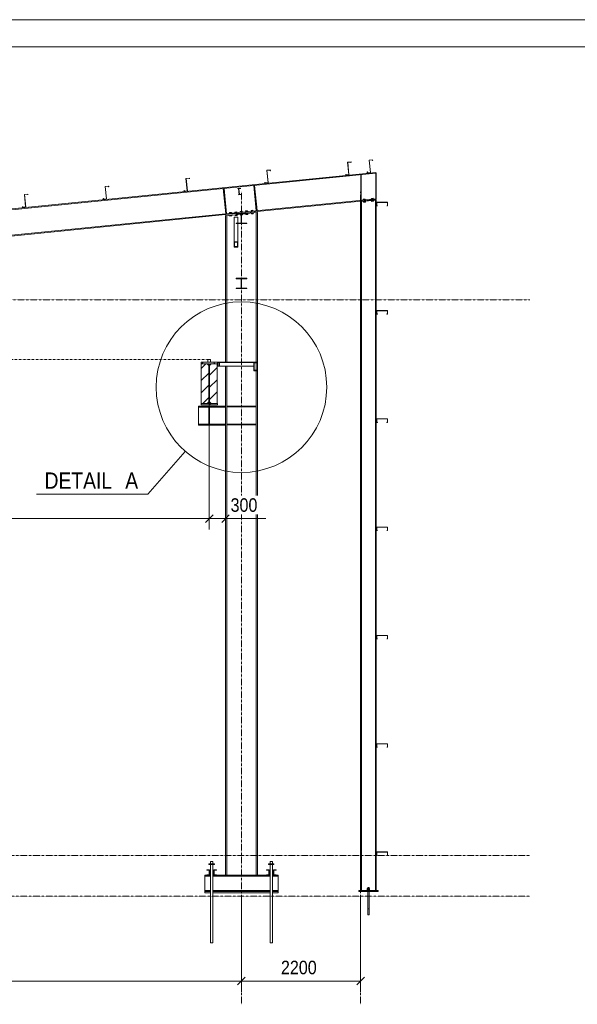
# Model space of a CAD drawing. Header units: millimetres. Extents: x -1190408159 to 361788912, y -2544212749 to 93633750.
# Tile 65 of 69: x 248846 to 259145, y 19729 to 37917. Entities that reach past the tile are written whole.
import ezdxf

# ---------------------------------------------------------------- set-up
doc = ezdxf.new("R2010")
doc.units = ezdxf.units.MM
for name, pattern in [('XKITLINE00', [0]), ('XKITLINE01', [4, 1, -1, 1, -1]), ('XKITLINE03', [6, 3, -1, 1, -1])]:
    doc.linetypes.add(name, pattern=pattern)
for name, color, linetype, lineweight in [('Grafický objekt', 3, 'Continuous', 0), ('Kóta', 4, 'Continuous', 0), ('List výkresu', 3, 'Continuous', 0), ('Mřížka', 4, 'Continuous', 0), ('Položka', 2, 'Continuous', 0), ('Šroub', 3, 'Continuous', 0)]:
    doc.layers.add(name, color=color, linetype=linetype, lineweight=lineweight)
doc.styles.add('ARIAL', font='ARIAL.TTF', dxfattribs={"height": 1000})

msp = doc.modelspace()

# ---------------------------------------------------------------- linework, layer by layer
at = {"color": 0, "linetype": 'XKITLINE00', "lineweight": 0}
for p, q in [((251904.32969, 29943.36083), (251212.90653, 29153.59881)), ((251212.90653, 29153.59881), (249155.32841, 29153.59881))]:
    msp.add_line(p, q, dxfattribs=at)
msp.add_circle((252942.07747, 31128.70409), 1575.42347, dxfattribs=at)
at = {"layer": 'Grafický objekt', "color": 0, "linetype": 'XKITLINE01', "lineweight": 0}
msp.add_line((239867.07747, 31639.39704), (252322.07747, 31639.39704), dxfattribs=at)
at = {"layer": 'Kóta', "color": 0, "linetype": 'XKITLINE00', "lineweight": 0}
for p, q in [((252347.07747, 31539.39704), (252347.07747, 28501.29849)), ((252347.07747, 31539.39704), (252347.07747, 28501.29849)), ((252647.07747, 29947.7136), (252647.07747, 28501.29849)), ((252417.78815, 28772.00917), (252276.3668, 28630.58781)), ((252417.78815, 28772.00917), (252276.3668, 28630.58781)), ((252717.78815, 28772.00917), (252576.3668, 28630.58781)), ((239842.07747, 28701.29849), (252347.07747, 28701.29849)), ((252347.07747, 28701.29849), (252647.07747, 28701.29849)), ((252647.07747, 28701.29849), (253390.85189, 28701.29849)), ((252647.07747, 28701.29849), (253390.85189, 28701.29849)), ((252942.07747, 21629.39704), (252942.07747, 19959.4915)), ((252942.07747, 21629.39704), (252942.07747, 19959.4915)), ((255142.07747, 21629.39704), (255142.07747, 19959.4915)), ((253012.78815, 20230.20218), (252871.3668, 20088.78083)), ((253012.78815, 20230.20218), (252871.3668, 20088.78083)), ((255212.78815, 20230.20218), (255071.3668, 20088.78083)), ((238867.07747, 20159.4915), (252942.07747, 20159.4915)), ((252942.07747, 20159.4915), (255142.07747, 20159.4915))]:
    msp.add_line(p, q, dxfattribs=at)
at = {"layer": 'List výkresu', "color": 0, "linetype": 'XKITLINE00', "lineweight": 0}
for p, q in [((281334.27297, 37916.52549), (197334.27297, 37916.52549)), ((280834.27297, 37416.52549), (197834.27297, 37416.52549))]:
    msp.add_line(p, q, dxfattribs=at)
at = {"layer": 'Mřížka', "color": 0, "linetype": 'XKITLINE03', "lineweight": 0}
for p, q in [((252942.07747, 29126.29849), (252942.07747, 34739.39704)), ((255142.07747, 19729.39704), (255142.07747, 34739.39704)), ((241644.45058, 32739.39704), (258268.23785, 32739.39704)), ((252942.07747, 19729.39704), (252942.07747, 28776.29849)), ((235243.7516, 22479.39704), (258268.23785, 22479.39704)), ((235243.7516, 21729.39704), (258268.23785, 21729.39704))]:
    msp.add_line(p, q, dxfattribs=at)
at = {"layer": 'Položka', "color": 0, "linetype": 'XKITLINE00', "lineweight": 0}
for p, q in [((254967.03653, 35290.5898), (254902.35912, 35284.12206)), ((254967.03653, 35290.5898), (254902.35912, 35284.12206)), ((254902.35912, 35284.12206), (254925.19524, 35055.76102)), ((254902.35912, 35284.12206), (254925.19524, 35055.76102)), ((254905.09547, 35281.88322), (254964.7977, 35287.85345)), ((254905.09547, 35281.88322), (254964.7977, 35287.85345)), ((254964.7977, 35287.85345), (254965.94199, 35276.41052)), ((254964.7977, 35287.85345), (254965.94199, 35276.41052)), ((254968.42959, 35276.65928), (254967.03653, 35290.5898)), ((254968.42959, 35276.65928), (254967.03653, 35290.5898)), ((255300.37399, 35323.92354), (255365.05141, 35330.39129)), ((255300.37399, 35323.92354), (255365.05141, 35330.39129)), ((255323.21012, 35095.56251), (255300.37399, 35323.92354)), ((255323.21012, 35095.56251), (255300.37399, 35323.92354)), ((255362.81258, 35327.65493), (255303.11035, 35321.68471)), ((255362.81258, 35327.65493), (255303.11035, 35321.68471)), ((255303.11035, 35321.68471), (255325.94647, 35093.32367)), ((255303.11035, 35321.68471), (255325.94647, 35093.32367)), ((255363.95687, 35316.21201), (255362.81258, 35327.65493)), ((255363.95687, 35316.21201), (255362.81258, 35327.65493)), ((255366.44446, 35316.46077), (255363.95687, 35316.21201)), ((255366.44446, 35316.46077), (255363.95687, 35316.21201)), ((255365.05141, 35330.39129), (255366.44446, 35316.46077)), ((255365.05141, 35330.39129), (255366.44446, 35316.46077)), ((253409.80333, 35134.86649), (253474.48074, 35141.33424)), ((253409.80333, 35134.86649), (253474.48074, 35141.33424)), ((253432.63945, 34906.50546), (253409.80333, 35134.86649)), ((253432.63945, 34906.50546), (253409.80333, 35134.86649)), ((253472.24191, 35138.59789), (253412.53968, 35132.62766)), ((253472.24191, 35138.59789), (253412.53968, 35132.62766)), ((253412.53968, 35132.62766), (253435.3758, 34904.26663)), ((253412.53968, 35132.62766), (253435.3758, 34904.26663)), ((253473.3862, 35127.15496), (253472.24191, 35138.59789)), ((253473.3862, 35127.15496), (253472.24191, 35138.59789)), ((253475.8738, 35127.40372), (253473.3862, 35127.15496)), ((253475.8738, 35127.40372), (253473.3862, 35127.15496)), ((253474.48074, 35141.33424), (253475.8738, 35127.40372)), ((253474.48074, 35141.33424), (253475.8738, 35127.40372)), ((254927.93159, 35053.52219), (254905.09547, 35281.88322)), ((254927.93159, 35053.52219), (254905.09547, 35281.88322)), ((254965.94199, 35276.41052), (254968.42959, 35276.65928)), ((254965.94199, 35276.41052), (254968.42959, 35276.65928)), ((255264.65218, 35103.27404), (255267.13977, 35103.5228)), ((255264.65218, 35103.27404), (255267.13977, 35103.5228)), ((255266.24424, 35087.35344), (255264.65218, 35103.27404)), ((255266.24424, 35087.35344), (255264.65218, 35103.27404)), ((255267.13977, 35103.5228), (255268.48307, 35090.0898)), ((255267.13977, 35103.5228), (255268.48307, 35090.0898)), ((238620.0772, 33414.69701), (255422.07747, 35094.89687)), ((238633.07747, 33399.91724), (255422.07747, 35078.81707)), ((251917.24754, 34985.61093), (251981.92496, 34992.07868)), ((251917.24754, 34985.61093), (251981.92496, 34992.07868)), ((251940.08366, 34757.24989), (251917.24754, 34985.61093)), ((251940.08366, 34757.24989), (251917.24754, 34985.61093)), ((251979.68612, 34989.34232), (251919.98389, 34983.37209)), ((251979.68612, 34989.34232), (251919.98389, 34983.37209)), ((251919.98389, 34983.37209), (251942.82002, 34755.01106)), ((251919.98389, 34983.37209), (251942.82002, 34755.01106)), ((251980.83042, 34977.8994), (251979.68612, 34989.34232)), ((251980.83042, 34977.8994), (251979.68612, 34989.34232)), ((251983.31801, 34978.14815), (251980.83042, 34977.8994)), ((251983.31801, 34978.14815), (251980.83042, 34977.8994)), ((251981.92496, 34992.07868), (251983.31801, 34978.14815)), ((251981.92496, 34992.07868), (251983.31801, 34978.14815)), ((254869.12489, 35063.72132), (254866.6373, 35063.47256)), ((254869.12489, 35063.72132), (254866.6373, 35063.47256)), ((254866.6373, 35063.47256), (254868.22936, 35047.55196)), ((254866.6373, 35063.47256), (254868.22936, 35047.55196)), ((254868.22936, 35047.55196), (254927.93159, 35053.52219)), ((254868.22936, 35047.55196), (254927.93159, 35053.52219)), ((254870.4682, 35050.28831), (254869.12489, 35063.72132)), ((254870.4682, 35050.28831), (254869.12489, 35063.72132)), ((254925.19524, 35055.76102), (254870.4682, 35050.28831)), ((254925.19524, 35055.76102), (254870.4682, 35050.28831)), ((254923.96334, 35065.34229), (254925.1272, 35066.76479)), ((255154.07747, 35048.71709), (255144.07747, 35048.71709)), ((255144.07747, 35048.71709), (255144.07747, 34583.98289)), ((255154.07747, 35048.71709), (255154.07747, 34583.98289)), ((255325.94647, 35093.32367), (255266.24424, 35087.35344)), ((255325.94647, 35093.32367), (255266.24424, 35087.35344)), ((255268.48307, 35090.0898), (255323.21012, 35095.56251)), ((255268.48307, 35090.0898), (255323.21012, 35095.56251)), ((255422.07747, 35094.89687), (255422.07747, 35078.81707)), ((255422.07747, 34597.40309), (255422.07747, 35089.89687)), ((255422.07747, 35089.89687), (255432.07747, 35089.89687)), ((255432.07747, 34597.40309), (255432.07747, 35089.89687)), ((250424.69175, 34836.35536), (250489.36917, 34842.82311)), ((250424.69175, 34836.35536), (250489.36917, 34842.82311)), ((250447.52788, 34607.99433), (250424.69175, 34836.35536)), ((250447.52788, 34607.99433), (250424.69175, 34836.35536)), ((250487.13034, 34840.08676), (250427.42811, 34834.11653)), ((250487.13034, 34840.08676), (250427.42811, 34834.11653)), ((250427.42811, 34834.11653), (250450.26423, 34605.7555)), ((250427.42811, 34834.11653), (250450.26423, 34605.7555)), ((250488.27463, 34828.64383), (250487.13034, 34840.08676)), ((250488.27463, 34828.64383), (250487.13034, 34840.08676)), ((250490.76222, 34828.89259), (250488.27463, 34828.64383)), ((250490.76222, 34828.89259), (250488.27463, 34828.64383)), ((250489.36917, 34842.82311), (250490.76222, 34828.89259)), ((250489.36917, 34842.82311), (250490.76222, 34828.89259)), ((251881.52572, 34764.96143), (251884.01332, 34765.21019)), ((251881.52572, 34764.96143), (251884.01332, 34765.21019)), ((251883.11779, 34749.04083), (251881.52572, 34764.96143)), ((251883.11779, 34749.04083), (251881.52572, 34764.96143)), ((251942.82002, 34755.01106), (251883.11779, 34749.04083)), ((251942.82002, 34755.01106), (251883.11779, 34749.04083)), ((251884.01332, 34765.21019), (251885.35662, 34751.77719)), ((251884.01332, 34765.21019), (251885.35662, 34751.77719)), ((251885.35662, 34751.77719), (251940.08366, 34757.24989)), ((251885.35662, 34751.77719), (251940.08366, 34757.24989)), ((252651.92463, 34331.46764), (252605.35689, 34797.14504)), ((252666.85019, 34332.96019), (252620.28245, 34798.6376)), ((252928.32156, 34805.32161), (252866.41842, 34799.1313)), ((252898.54766, 34681.74571), (252886.60721, 34801.15018)), ((252893.93779, 34793.84333), (252929.11759, 34797.36131)), ((252904.28618, 34690.35947), (252893.93779, 34793.84333)), ((253214.12064, 34387.68723), (253167.55291, 34853.36464)), ((253229.0462, 34389.17979), (253182.47846, 34854.85719)), ((253374.08151, 34914.21699), (253376.5691, 34914.46575)), ((253374.08151, 34914.21699), (253376.5691, 34914.46575)), ((253375.67357, 34898.2964), (253374.08151, 34914.21699)), ((253375.67357, 34898.2964), (253374.08151, 34914.21699)), ((253435.3758, 34904.26663), (253375.67357, 34898.2964)), ((253435.3758, 34904.26663), (253375.67357, 34898.2964)), ((253376.5691, 34914.46575), (253377.91241, 34901.03275)), ((253376.5691, 34914.46575), (253377.91241, 34901.03275)), ((253377.91241, 34901.03275), (253432.63945, 34906.50546)), ((253377.91241, 34901.03275), (253432.63945, 34906.50546)), ((239101.07747, 32976.38306), (255422.07747, 34608.48289)), ((248932.13597, 34687.0998), (248996.81338, 34693.56755)), ((248932.13597, 34687.0998), (248996.81338, 34693.56755)), ((248954.97209, 34458.73877), (248932.13597, 34687.0998)), ((248954.97209, 34458.73877), (248932.13597, 34687.0998)), ((248994.57455, 34690.8312), (248934.87232, 34684.86097)), ((248994.57455, 34690.8312), (248934.87232, 34684.86097)), ((248934.87232, 34684.86097), (248957.70844, 34456.49993)), ((248934.87232, 34684.86097), (248957.70844, 34456.49993)), ((248995.71884, 34679.38827), (248994.57455, 34690.8312)), ((248995.71884, 34679.38827), (248994.57455, 34690.8312)), ((248998.20644, 34679.63703), (248995.71884, 34679.38827)), ((248998.20644, 34679.63703), (248995.71884, 34679.38827)), ((248996.81338, 34693.56755), (248998.20644, 34679.63703)), ((248996.81338, 34693.56755), (248998.20644, 34679.63703)), ((250388.96994, 34615.70586), (250391.45753, 34615.95462)), ((250388.96994, 34615.70586), (250391.45753, 34615.95462)), ((250390.562, 34599.78527), (250388.96994, 34615.70586)), ((250390.562, 34599.78527), (250388.96994, 34615.70586)), ((250450.26423, 34605.7555), (250390.562, 34599.78527)), ((250450.26423, 34605.7555), (250390.562, 34599.78527)), ((250391.45753, 34615.95462), (250392.80083, 34602.52162)), ((250391.45753, 34615.95462), (250392.80083, 34602.52162)), ((250392.80083, 34602.52162), (250447.52788, 34607.99433)), ((250392.80083, 34602.52162), (250447.52788, 34607.99433)), ((250439.42592, 34689.01387), (250439.51076, 34689.11756)), ((252940.262, 34685.91715), (252878.35886, 34679.72683)), ((252939.46597, 34693.87744), (252904.28618, 34690.35947)), ((253230.11221, 34373.20659), (255146.05765, 34564.80111)), ((255142.07747, 34554.35322), (255156.07747, 34555.75322)), ((255154.07747, 34583.98289), (255144.07747, 34583.98289)), ((255426.10725, 34592.80607), (255146.05765, 34564.80111)), ((255147.05269, 34554.85074), (255146.05765, 34564.80111)), ((255156.07747, 34555.75322), (255418.07747, 34581.95322)), ((255156.07747, 21834.39704), (255156.07747, 34555.75322)), ((255418.07747, 34581.95322), (255432.07747, 34583.35322)), ((255418.07747, 21834.39704), (255418.07747, 34581.95322)), ((255422.07747, 34592.40309), (255422.07747, 34608.48289)), ((255422.07747, 34597.40309), (255432.07747, 34597.40309)), ((255427.10229, 34582.8557), (255426.10725, 34592.80607)), ((255432.07747, 21834.39704), (255432.07747, 34583.35322)), ((248896.41415, 34466.4503), (248898.90174, 34466.69906)), ((248896.41415, 34466.4503), (248898.90174, 34466.69906)), ((248898.00621, 34450.52971), (248896.41415, 34466.4503)), ((248898.00621, 34450.52971), (248896.41415, 34466.4503)), ((248957.70844, 34456.49993), (248898.00621, 34450.52971)), ((248957.70844, 34456.49993), (248898.00621, 34450.52971)), ((248898.90174, 34466.69906), (248900.24504, 34453.26606)), ((248898.90174, 34466.69906), (248900.24504, 34453.26606)), ((248900.24504, 34453.26606), (248954.97209, 34458.73877)), ((248900.24504, 34453.26606), (248954.97209, 34458.73877)), ((255142.07747, 21834.39704), (255142.07747, 34554.35322)), ((255440.07747, 34543.77355), (255642.07747, 34543.77355)), ((255440.07747, 34478.77355), (255440.07747, 34543.77355)), ((255440.07747, 34543.77355), (255642.07747, 34543.77355)), ((255440.07747, 34478.77355), (255440.07747, 34543.77355)), ((255453.07747, 34478.77355), (255440.07747, 34478.77355)), ((255453.07747, 34478.77355), (255440.07747, 34478.77355)), ((255640.07747, 34541.77355), (255442.07747, 34541.77355)), ((255442.07747, 34541.77355), (255442.07747, 34480.77355)), ((255640.07747, 34541.77355), (255442.07747, 34541.77355)), ((255442.07747, 34541.77355), (255442.07747, 34480.77355)), ((255442.07747, 34480.77355), (255453.07747, 34480.77355)), ((255442.07747, 34480.77355), (255453.07747, 34480.77355)), ((255453.07747, 34480.77355), (255453.07747, 34478.77355)), ((255453.07747, 34480.77355), (255453.07747, 34478.77355)), ((255629.07747, 34478.77355), (255629.07747, 34480.77355)), ((255629.07747, 34480.77355), (255640.07747, 34480.77355)), ((255629.07747, 34478.77355), (255629.07747, 34480.77355)), ((255629.07747, 34480.77355), (255640.07747, 34480.77355)), ((255642.07747, 34478.77355), (255629.07747, 34478.77355)), ((255642.07747, 34478.77355), (255629.07747, 34478.77355)), ((255640.07747, 34480.77355), (255640.07747, 34541.77355)), ((255640.07747, 34480.77355), (255640.07747, 34541.77355)), ((255642.07747, 34543.77355), (255642.07747, 34478.77355)), ((255642.07747, 34543.77355), (255642.07747, 34478.77355)), ((239117.07747, 32961.90325), (252650.06264, 34315.20164)), ((252647.07747, 34294.80337), (252672.07747, 34297.30337)), ((252647.07747, 31589.39704), (252647.07747, 34294.80337)), ((252650.06264, 34315.20164), (252842.07747, 34334.40312)), ((252652.05271, 34295.30089), (252650.06264, 34315.20164)), ((252652.05271, 34295.30089), (252938.82747, 34323.97836)), ((252672.07747, 31589.39704), (252672.07747, 34297.30337)), ((252807.07747, 34269.64555), (252807.07747, 33715.87948)), ((252807.07747, 34269.64555), (252877.07747, 34269.64555)), ((253042.07747, 34339.39704), (252842.07747, 34339.39704)), ((252842.07747, 34339.39704), (252842.07747, 34329.39704)), ((253042.07747, 34339.39704), (252842.07747, 34339.39704)), ((252842.07747, 34339.39704), (252842.07747, 34329.39704)), ((252842.07747, 34329.39704), (252938.82747, 34329.39704)), ((252842.07747, 34329.39704), (252938.82747, 34329.39704)), ((252877.07747, 34159.39704), (252877.07747, 34269.64555)), ((252892.01669, 34339.39704), (253230.11221, 34373.20659)), ((252938.82747, 34329.39704), (252938.82747, 34159.39704)), ((252938.82747, 34329.39704), (252938.82747, 34159.39704)), ((252945.32747, 34159.39704), (252945.32747, 34329.39704)), ((252945.32747, 34329.39704), (253042.07747, 34329.39704)), ((252945.32747, 34159.39704), (252945.32747, 34329.39704)), ((252945.32747, 34329.39704), (253042.07747, 34329.39704)), ((252945.32747, 34324.62836), (252993.01421, 34329.39704)), ((253042.07747, 34334.30336), (253232.10229, 34353.30584)), ((253042.07747, 34329.39704), (253042.07747, 34339.39704)), ((253042.07747, 34329.39704), (253042.07747, 34339.39704)), ((253212.07747, 34351.30336), (253237.07747, 34353.80336)), ((253212.07747, 31589.39704), (253212.07747, 34351.30336)), ((253232.10229, 34353.30584), (253230.11221, 34373.20659)), ((253237.07747, 31589.39704), (253237.07747, 34353.80336)), ((252938.82747, 34159.39704), (252842.07747, 34159.39704)), ((252842.07747, 34159.39704), (252842.07747, 34149.39704)), ((252938.82747, 34159.39704), (252842.07747, 34159.39704)), ((252842.07747, 34159.39704), (252842.07747, 34149.39704)), ((252842.07747, 34149.39704), (253042.07747, 34149.39704)), ((252842.07747, 34149.39704), (253042.07747, 34149.39704)), ((252877.07747, 33715.87948), (252877.07747, 34149.39704)), ((252945.32747, 34159.39704), (253042.07747, 34159.39704)), ((252945.32747, 34159.39704), (253042.07747, 34159.39704)), ((253042.07747, 34149.39704), (253042.07747, 34159.39704)), ((253042.07747, 34149.39704), (253042.07747, 34159.39704)), ((252807.07747, 33812.91474), (252877.07747, 33812.91474)), ((252807.07747, 33715.87948), (252807.07747, 33812.91474)), ((252877.07747, 33812.91474), (252807.07747, 33812.91474)), ((252807.07747, 33715.87948), (252877.07747, 33715.87948)), ((252807.07747, 33715.87948), (252877.07747, 33715.87948)), ((252813.07747, 33724.19679), (252813.07747, 33804.59743)), ((252813.07747, 33804.59743), (252871.07747, 33804.59743)), ((252813.07747, 33724.19679), (252813.07747, 33804.59743)), ((252813.07747, 33804.59743), (252871.07747, 33804.59743)), ((252871.07747, 33724.19679), (252813.07747, 33724.19679)), ((252871.07747, 33724.19679), (252813.07747, 33724.19679)), ((252871.07747, 33804.59743), (252871.07747, 33724.19679)), ((252871.07747, 33804.59743), (252871.07747, 33724.19679)), ((252877.07747, 33715.87948), (252877.07747, 33812.91474)), ((253042.07747, 33139.39704), (252842.07747, 33139.39704)), ((252842.07747, 33139.39704), (252842.07747, 33129.39704)), ((253042.07747, 33139.39704), (252842.07747, 33139.39704)), ((252842.07747, 33139.39704), (252842.07747, 33129.39704)), ((252842.07747, 33129.39704), (252938.82747, 33129.39704)), ((252842.07747, 33129.39704), (252938.82747, 33129.39704)), ((252868.6487, 33129.39631), (252868.50448, 33129.54053)), ((252938.82747, 33129.39704), (252938.82747, 32959.39704)), ((252938.82747, 33129.39704), (252938.82747, 32959.39704)), ((252945.32747, 32959.39704), (252945.32747, 33129.39704)), ((252945.32747, 33129.39704), (253042.07747, 33129.39704)), ((252945.32747, 32959.39704), (252945.32747, 33129.39704)), ((252945.32747, 33129.39704), (253042.07747, 33129.39704)), ((253042.07747, 33129.39704), (253042.07747, 33139.39704)), ((253042.07747, 33129.39704), (253042.07747, 33139.39704)), ((252938.82747, 32959.39704), (252842.07747, 32959.39704)), ((252842.07747, 32959.39704), (252842.07747, 32949.39704)), ((252938.82747, 32959.39704), (252842.07747, 32959.39704)), ((252842.07747, 32959.39704), (252842.07747, 32949.39704)), ((252842.07747, 32949.39704), (253042.07747, 32949.39704)), ((252842.07747, 32949.39704), (253042.07747, 32949.39704)), ((252939.8532, 33058.19181), (252938.82747, 33059.21754)), ((252945.32747, 32959.39704), (253042.07747, 32959.39704)), ((252945.32747, 32959.39704), (253042.07747, 32959.39704)), ((253042.07747, 32949.39704), (253042.07747, 32959.39704)), ((253042.07747, 32949.39704), (253042.07747, 32959.39704)), ((255440.07747, 32543.77355), (255642.07747, 32543.77355)), ((255440.07747, 32478.77355), (255440.07747, 32543.77355)), ((255440.07747, 32543.77355), (255642.07747, 32543.77355)), ((255440.07747, 32478.77355), (255440.07747, 32543.77355)), ((255453.07747, 32478.77355), (255440.07747, 32478.77355)), ((255453.07747, 32478.77355), (255440.07747, 32478.77355)), ((255640.07747, 32541.77355), (255442.07747, 32541.77355)), ((255442.07747, 32541.77355), (255442.07747, 32480.77355)), ((255640.07747, 32541.77355), (255442.07747, 32541.77355)), ((255442.07747, 32541.77355), (255442.07747, 32480.77355)), ((255442.07747, 32480.77355), (255453.07747, 32480.77355)), ((255442.07747, 32480.77355), (255453.07747, 32480.77355)), ((255453.07747, 32480.77355), (255453.07747, 32478.77355)), ((255453.07747, 32480.77355), (255453.07747, 32478.77355)), ((255629.07747, 32478.77355), (255629.07747, 32480.77355)), ((255629.07747, 32480.77355), (255640.07747, 32480.77355)), ((255629.07747, 32478.77355), (255629.07747, 32480.77355)), ((255629.07747, 32480.77355), (255640.07747, 32480.77355)), ((255642.07747, 32478.77355), (255629.07747, 32478.77355)), ((255642.07747, 32478.77355), (255629.07747, 32478.77355)), ((255640.07747, 32480.77355), (255640.07747, 32541.77355)), ((255640.07747, 32480.77355), (255640.07747, 32541.77355)), ((255642.07747, 32543.77355), (255642.07747, 32478.77355)), ((255642.07747, 32543.77355), (255642.07747, 32478.77355)), ((252497.07747, 31589.39704), (252197.07747, 31589.39704)), ((252197.07747, 31589.39704), (252197.07747, 31561.39704)), ((252497.07747, 31589.39704), (252197.07747, 31589.39704)), ((252197.07747, 31589.39704), (252197.07747, 31561.39704)), ((252197.07747, 31561.39704), (252339.57747, 31561.39704)), ((252197.07747, 31561.39704), (252339.57747, 31561.39704)), ((252285.23954, 31559.39704), (252199.57747, 31473.73497)), ((252309.57747, 31559.39704), (252199.57747, 31559.39704)), ((252199.57747, 31559.39704), (252199.57747, 30829.39704)), ((252309.57747, 31559.39704), (252199.57747, 31559.39704)), ((252199.57747, 31559.39704), (252199.57747, 30829.39704)), ((252214.29124, 31568.39932), (252235.28896, 31589.39704)), ((252339.57747, 31529.39704), (252309.57747, 31559.39704)), ((252339.57747, 31529.39704), (252309.57747, 31559.39704)), ((252372.07747, 31639.39704), (252322.07747, 31639.39704)), ((252322.07747, 31639.39704), (252322.07747, 31589.39704)), ((252372.07747, 31639.39704), (252322.07747, 31639.39704)), ((252322.07747, 31639.39704), (252322.07747, 31589.39704)), ((252322.07747, 31589.39704), (252372.07747, 31589.39704)), ((252322.07747, 31589.39704), (252372.07747, 31589.39704)), ((252339.57747, 31561.39704), (252339.57747, 30827.39704)), ((252339.57747, 31561.39704), (252339.57747, 30827.39704)), ((252339.57747, 30859.39704), (252339.57747, 31529.39704)), ((252339.57747, 30859.39704), (252339.57747, 31529.39704)), ((252354.57747, 30827.39704), (252354.57747, 31561.39704)), ((252354.57747, 31561.39704), (252497.07747, 31561.39704)), ((252354.57747, 30827.39704), (252354.57747, 31561.39704)), ((252354.57747, 31561.39704), (252497.07747, 31561.39704)), ((252384.57747, 31559.39704), (252354.57747, 31529.39704)), ((252384.57747, 31559.39704), (252354.57747, 31529.39704)), ((252354.57747, 31529.39704), (252354.57747, 30859.39704)), ((252354.57747, 31529.39704), (252354.57747, 30859.39704)), ((252494.57747, 31490.65714), (252354.57747, 31350.65714)), ((252372.07747, 31589.39704), (252372.07747, 31639.39704)), ((252372.07747, 31589.39704), (252372.07747, 31639.39704)), ((252494.57747, 31559.39704), (252384.57747, 31559.39704)), ((252494.57747, 31559.39704), (252384.57747, 31559.39704)), ((252431.79537, 31561.39704), (252446.95845, 31576.56012)), ((252480.9664, 31559.39704), (252480.9664, 31561.39704)), ((252483.7283, 31559.39704), (252483.7283, 31561.39704)), ((252494.57747, 30829.39704), (252494.57747, 31559.39704)), ((252494.57747, 30829.39704), (252494.57747, 31559.39704)), ((252494.57747, 31519.39704), (252497.07747, 31519.39704)), ((252497.07747, 31561.39704), (252497.07747, 31589.39704)), ((252497.07747, 31561.39704), (252497.07747, 31589.39704)), ((252497.07747, 31583.39704), (252497.07747, 31589.39704)), ((252497.07747, 31589.39704), (253172.07747, 31589.39704)), ((252497.07747, 31583.39704), (252497.07747, 31589.39704)), ((252497.07747, 31589.39704), (253172.07747, 31589.39704)), ((253172.07747, 31583.39704), (252497.07747, 31583.39704)), ((253172.07747, 31583.39704), (252497.07747, 31583.39704)), ((252497.07747, 31519.39704), (252497.07747, 31561.39704)), ((252497.07747, 31519.39704), (252523.52343, 31519.39704)), ((252497.07752, 31583.39704), (252497.07752, 31589.39704)), ((252497.07752, 31589.39704), (252573.11194, 31589.39704)), ((252497.07752, 31583.39704), (252497.07752, 31589.39704)), ((252497.07752, 31589.39704), (252573.11194, 31589.39704)), ((252497.07752, 31583.39704), (252573.11194, 31583.39704)), ((252497.07752, 31583.39704), (252573.11194, 31583.39704)), ((252535.45809, 31589.39704), (252497.07825, 31589.39704)), ((252497.07825, 31589.39704), (252497.07825, 31583.39704)), ((252535.45809, 31589.39704), (252497.07825, 31589.39704)), ((252497.07825, 31589.39704), (252497.07825, 31583.39704)), ((252497.07825, 31583.39704), (252528.87858, 31583.39704)), ((252497.07825, 31583.39704), (252528.87858, 31583.39704)), ((252523.52343, 31519.39704), (252523.52343, 31583.39704)), ((252535.45809, 31519.39704), (252523.52343, 31519.39704)), ((252528.87858, 31583.39704), (252528.87858, 31519.39704)), ((252528.87858, 31583.39704), (252528.87858, 31519.39704)), ((252528.87858, 31519.39704), (252535.45809, 31519.39704)), ((252535.45809, 31519.39704), (252535.45809, 31589.39704)), ((252535.45809, 31519.39704), (252535.45809, 31589.39704)), ((252535.45809, 31519.39704), (253172.07747, 31519.39704)), ((252573.11194, 31583.39704), (252573.11194, 31589.39704)), ((252573.11194, 31583.39704), (252573.11194, 31589.39704)), ((252647.07747, 22114.39704), (252647.07747, 31519.39704)), ((252672.07747, 22114.39704), (252672.07747, 31519.39704)), ((253237.07747, 31589.39704), (253172.07747, 31589.39704)), ((253172.07747, 31589.39704), (253172.07747, 31429.39704)), ((253237.07747, 31589.39704), (253172.07747, 31589.39704)), ((253172.07747, 31589.39704), (253172.07747, 31429.39704)), ((253172.07747, 31589.39704), (253172.07747, 31583.39704)), ((253172.07747, 31589.39704), (253172.07747, 31583.39704)), ((253179.57747, 31439.89704), (253179.57747, 31578.89704)), ((253179.57747, 31578.89704), (253237.07747, 31578.89704)), ((253179.57747, 31439.89704), (253179.57747, 31578.89704)), ((253179.57747, 31578.89704), (253237.07747, 31578.89704)), ((253212.07747, 31439.89704), (253212.07747, 31578.89704)), ((253237.07747, 31578.89704), (253237.07747, 31589.39704)), ((253237.07747, 31578.89704), (253237.07747, 31589.39704)), ((253237.07747, 31439.89704), (253237.07747, 31578.89704)), ((252339.57747, 31389.22857), (252199.57747, 31249.22857)), ((253172.07747, 31429.39704), (253237.07747, 31429.39704)), ((253172.07747, 31429.39704), (253237.07747, 31429.39704)), ((253237.07747, 31439.89704), (253179.57747, 31439.89704)), ((253237.07747, 31439.89704), (253179.57747, 31439.89704)), ((253212.07747, 29126.29849), (253212.07747, 31429.39704)), ((253237.07747, 31429.39704), (253237.07747, 31439.89704)), ((253237.07747, 31429.39704), (253237.07747, 31439.89704)), ((253237.07747, 29126.29849), (253237.07747, 31429.39704)), ((252339.57747, 31164.72217), (252199.57747, 31024.72217)), ((252494.57747, 31266.15074), (252354.57747, 31126.15074)), ((252339.57747, 30940.21576), (252228.75875, 30829.39704)), ((252494.57747, 31041.64433), (252354.57747, 30901.64433)), ((252147.07747, 30779.39704), (252647.07747, 30779.39704)), ((252147.07747, 30779.39704), (252147.07747, 30429.39704)), ((252147.07747, 30761.89704), (252647.07747, 30761.89704)), ((252339.57747, 30827.39704), (252197.07747, 30827.39704)), ((252197.07747, 30827.39704), (252197.07747, 30799.39704)), ((252339.57747, 30827.39704), (252197.07747, 30827.39704)), ((252197.07747, 30827.39704), (252197.07747, 30799.39704)), ((252197.07747, 30799.39704), (252497.07747, 30799.39704)), ((252197.07747, 30799.39704), (252497.07747, 30799.39704)), ((252199.57747, 30829.39704), (252309.57747, 30829.39704)), ((252199.57747, 30829.39704), (252309.57747, 30829.39704)), ((252309.57747, 30829.39704), (252339.57747, 30859.39704)), ((252309.57747, 30829.39704), (252339.57747, 30859.39704)), ((252354.57747, 30759.89704), (252339.57747, 30759.89704)), ((252339.57747, 30448.89704), (252339.57747, 30759.89704)), ((252343.38818, 30799.47064), (252371.31457, 30827.39704)), ((252354.57747, 30859.39704), (252384.57747, 30829.39704)), ((252354.57747, 30859.39704), (252384.57747, 30829.39704)), ((252497.07747, 30827.39704), (252354.57747, 30827.39704)), ((252497.07747, 30827.39704), (252354.57747, 30827.39704)), ((252354.57747, 30448.89704), (252354.57747, 30759.89704)), ((252384.57747, 30829.39704), (252494.57747, 30829.39704)), ((252384.57747, 30829.39704), (252494.57747, 30829.39704)), ((252497.07747, 30799.39704), (252497.07747, 30827.39704)), ((252497.07747, 30799.39704), (252497.07747, 30827.39704)), ((252647.07747, 30761.89704), (252647.07747, 30779.39704)), ((252674.07747, 30778.14704), (253210.07747, 30778.14704)), ((252674.07747, 30778.14704), (252674.07747, 30763.14704)), ((252674.07747, 30763.14704), (253210.07747, 30763.14704)), ((253210.07747, 30778.14704), (253210.07747, 30763.14704)), ((252147.07747, 30446.89704), (252647.07747, 30446.89704)), ((252647.07747, 30429.39704), (252147.07747, 30429.39704)), ((252354.57747, 30448.89704), (252339.57747, 30448.89704)), ((252647.07747, 30429.39704), (252647.07747, 30446.89704)), ((252674.07747, 30445.64704), (253210.07747, 30445.64704)), ((252674.07747, 30445.64704), (252674.07747, 30430.64704)), ((252674.07747, 30430.64704), (253210.07747, 30430.64704)), ((253210.07747, 30445.64704), (253210.07747, 30430.64704)), ((255440.07747, 30543.77355), (255642.07747, 30543.77355)), ((255440.07747, 30478.77355), (255440.07747, 30543.77355)), ((255440.07747, 30543.77355), (255642.07747, 30543.77355)), ((255440.07747, 30478.77355), (255440.07747, 30543.77355)), ((255453.07747, 30478.77355), (255440.07747, 30478.77355)), ((255453.07747, 30478.77355), (255440.07747, 30478.77355)), ((255640.07747, 30541.77355), (255442.07747, 30541.77355)), ((255442.07747, 30541.77355), (255442.07747, 30480.77355)), ((255640.07747, 30541.77355), (255442.07747, 30541.77355)), ((255442.07747, 30541.77355), (255442.07747, 30480.77355)), ((255442.07747, 30480.77355), (255453.07747, 30480.77355)), ((255442.07747, 30480.77355), (255453.07747, 30480.77355)), ((255453.07747, 30480.77355), (255453.07747, 30478.77355)), ((255453.07747, 30480.77355), (255453.07747, 30478.77355)), ((255629.07747, 30478.77355), (255629.07747, 30480.77355)), ((255629.07747, 30480.77355), (255640.07747, 30480.77355)), ((255629.07747, 30478.77355), (255629.07747, 30480.77355)), ((255629.07747, 30480.77355), (255640.07747, 30480.77355)), ((255642.07747, 30478.77355), (255629.07747, 30478.77355)), ((255642.07747, 30478.77355), (255629.07747, 30478.77355)), ((255640.07747, 30480.77355), (255640.07747, 30541.77355)), ((255640.07747, 30480.77355), (255640.07747, 30541.77355)), ((255642.07747, 30543.77355), (255642.07747, 30478.77355)), ((255642.07747, 30543.77355), (255642.07747, 30478.77355)), ((253212.07747, 22114.39704), (253212.07747, 28776.29849)), ((253237.07747, 22114.39704), (253237.07747, 28776.29849)), ((255440.07747, 28543.77355), (255642.07747, 28543.77355)), ((255440.07747, 28478.77355), (255440.07747, 28543.77355)), ((255440.07747, 28543.77355), (255642.07747, 28543.77355)), ((255440.07747, 28478.77355), (255440.07747, 28543.77355)), ((255453.07747, 28478.77355), (255440.07747, 28478.77355)), ((255453.07747, 28478.77355), (255440.07747, 28478.77355)), ((255640.07747, 28541.77355), (255442.07747, 28541.77355)), ((255442.07747, 28541.77355), (255442.07747, 28480.77355)), ((255640.07747, 28541.77355), (255442.07747, 28541.77355)), ((255442.07747, 28541.77355), (255442.07747, 28480.77355)), ((255442.07747, 28480.77355), (255453.07747, 28480.77355)), ((255442.07747, 28480.77355), (255453.07747, 28480.77355)), ((255453.07747, 28480.77355), (255453.07747, 28478.77355)), ((255453.07747, 28480.77355), (255453.07747, 28478.77355)), ((255629.07747, 28478.77355), (255629.07747, 28480.77355)), ((255629.07747, 28480.77355), (255640.07747, 28480.77355)), ((255629.07747, 28478.77355), (255629.07747, 28480.77355)), ((255629.07747, 28480.77355), (255640.07747, 28480.77355)), ((255642.07747, 28478.77355), (255629.07747, 28478.77355)), ((255642.07747, 28478.77355), (255629.07747, 28478.77355)), ((255640.07747, 28480.77355), (255640.07747, 28541.77355)), ((255640.07747, 28480.77355), (255640.07747, 28541.77355)), ((255642.07747, 28543.77355), (255642.07747, 28478.77355)), ((255642.07747, 28543.77355), (255642.07747, 28478.77355)), ((255440.07747, 26543.77355), (255642.07747, 26543.77355)), ((255440.07747, 26478.77355), (255440.07747, 26543.77355)), ((255440.07747, 26543.77355), (255642.07747, 26543.77355)), ((255440.07747, 26478.77355), (255440.07747, 26543.77355)), ((255453.07747, 26478.77355), (255440.07747, 26478.77355)), ((255453.07747, 26478.77355), (255440.07747, 26478.77355)), ((255640.07747, 26541.77355), (255442.07747, 26541.77355)), ((255442.07747, 26541.77355), (255442.07747, 26480.77355)), ((255640.07747, 26541.77355), (255442.07747, 26541.77355)), ((255442.07747, 26541.77355), (255442.07747, 26480.77355)), ((255442.07747, 26480.77355), (255453.07747, 26480.77355)), ((255442.07747, 26480.77355), (255453.07747, 26480.77355)), ((255453.07747, 26480.77355), (255453.07747, 26478.77355)), ((255453.07747, 26480.77355), (255453.07747, 26478.77355)), ((255629.07747, 26478.77355), (255629.07747, 26480.77355)), ((255629.07747, 26480.77355), (255640.07747, 26480.77355)), ((255629.07747, 26478.77355), (255629.07747, 26480.77355)), ((255629.07747, 26480.77355), (255640.07747, 26480.77355)), ((255642.07747, 26478.77355), (255629.07747, 26478.77355)), ((255642.07747, 26478.77355), (255629.07747, 26478.77355)), ((255640.07747, 26480.77355), (255640.07747, 26541.77355)), ((255640.07747, 26480.77355), (255640.07747, 26541.77355)), ((255642.07747, 26543.77355), (255642.07747, 26478.77355)), ((255642.07747, 26543.77355), (255642.07747, 26478.77355)), ((255440.07747, 24543.77355), (255642.07747, 24543.77355)), ((255440.07747, 24478.77355), (255440.07747, 24543.77355)), ((255440.07747, 24543.77355), (255642.07747, 24543.77355)), ((255440.07747, 24478.77355), (255440.07747, 24543.77355)), ((255453.07747, 24478.77355), (255440.07747, 24478.77355)), ((255453.07747, 24478.77355), (255440.07747, 24478.77355)), ((255640.07747, 24541.77355), (255442.07747, 24541.77355)), ((255442.07747, 24541.77355), (255442.07747, 24480.77355)), ((255640.07747, 24541.77355), (255442.07747, 24541.77355)), ((255442.07747, 24541.77355), (255442.07747, 24480.77355)), ((255442.07747, 24480.77355), (255453.07747, 24480.77355)), ((255442.07747, 24480.77355), (255453.07747, 24480.77355)), ((255453.07747, 24480.77355), (255453.07747, 24478.77355)), ((255453.07747, 24480.77355), (255453.07747, 24478.77355)), ((255629.07747, 24478.77355), (255629.07747, 24480.77355)), ((255629.07747, 24480.77355), (255640.07747, 24480.77355)), ((255629.07747, 24478.77355), (255629.07747, 24480.77355)), ((255629.07747, 24480.77355), (255640.07747, 24480.77355)), ((255642.07747, 24478.77355), (255629.07747, 24478.77355)), ((255642.07747, 24478.77355), (255629.07747, 24478.77355)), ((255640.07747, 24480.77355), (255640.07747, 24541.77355)), ((255640.07747, 24480.77355), (255640.07747, 24541.77355)), ((255642.07747, 24543.77355), (255642.07747, 24478.77355)), ((255642.07747, 24543.77355), (255642.07747, 24478.77355)), ((255440.07747, 22543.77355), (255642.07747, 22543.77355)), ((255440.07747, 22478.77355), (255440.07747, 22543.77355)), ((255440.07747, 22543.77355), (255642.07747, 22543.77355)), ((255440.07747, 22478.77355), (255440.07747, 22543.77355)), ((255453.07747, 22478.77355), (255440.07747, 22478.77355)), ((255453.07747, 22478.77355), (255440.07747, 22478.77355)), ((255640.07747, 22541.77355), (255442.07747, 22541.77355)), ((255442.07747, 22541.77355), (255442.07747, 22480.77355)), ((255640.07747, 22541.77355), (255442.07747, 22541.77355)), ((255442.07747, 22541.77355), (255442.07747, 22480.77355)), ((255442.07747, 22480.77355), (255453.07747, 22480.77355)), ((255442.07747, 22480.77355), (255453.07747, 22480.77355)), ((255453.07747, 22480.77355), (255453.07747, 22478.77355)), ((255453.07747, 22480.77355), (255453.07747, 22478.77355)), ((255629.07747, 22478.77355), (255629.07747, 22480.77355)), ((255629.07747, 22480.77355), (255640.07747, 22480.77355)), ((255629.07747, 22478.77355), (255629.07747, 22480.77355)), ((255629.07747, 22480.77355), (255640.07747, 22480.77355)), ((255642.07747, 22478.77355), (255629.07747, 22478.77355)), ((255642.07747, 22478.77355), (255629.07747, 22478.77355)), ((255640.07747, 22480.77355), (255640.07747, 22541.77355)), ((255640.07747, 22480.77355), (255640.07747, 22541.77355)), ((255642.07747, 22543.77355), (255642.07747, 22478.77355)), ((255642.07747, 22543.77355), (255642.07747, 22478.77355)), ((252302.07747, 22205.89704), (252302.07747, 22214.39704)), ((252302.07747, 22214.39704), (252352.07747, 22214.39704)), ((252346.07747, 22205.89704), (252302.07747, 22205.89704)), ((252342.07747, 22314.39704), (252342.07747, 22324.39704)), ((252342.07747, 22324.39704), (252442.07747, 22324.39704)), ((252342.07747, 22314.39704), (252442.07747, 22314.39704)), ((252346.07747, 22122.89704), (252346.07747, 22205.89704)), ((252352.07747, 22214.39704), (252352.07747, 22114.39704)), ((252371.07747, 22324.39704), (252371.07747, 22364.39704)), ((252377.22823, 22364.39704), (252371.07747, 22364.39704)), ((252371.07747, 20864.39704), (252371.07747, 22314.39704)), ((252413.07747, 22364.39704), (252377.22823, 22364.39704)), ((252413.07747, 22324.39704), (252413.07747, 22364.39704)), ((252413.07747, 20864.39704), (252413.07747, 22314.39704)), ((252482.07747, 22214.39704), (252432.07747, 22214.39704)), ((252432.07747, 22214.39704), (252432.07747, 22114.39704)), ((252438.07747, 22122.89704), (252438.07747, 22205.89704)), ((252438.07747, 22205.89704), (252482.07747, 22205.89704)), ((252442.07747, 22314.39704), (252442.07747, 22324.39704)), ((252482.07747, 22205.89704), (252482.07747, 22214.39704)), ((253402.07747, 22205.89704), (253402.07747, 22214.39704)), ((253402.07747, 22214.39704), (253452.07747, 22214.39704)), ((253446.07747, 22205.89704), (253402.07747, 22205.89704)), ((253442.07747, 22314.39704), (253442.07747, 22324.39704)), ((253442.07747, 22324.39704), (253542.07747, 22324.39704)), ((253442.07747, 22314.39704), (253542.07747, 22314.39704)), ((253446.07747, 22122.89704), (253446.07747, 22205.89704)), ((253452.07747, 22214.39704), (253452.07747, 22114.39704)), ((253471.07747, 22324.39704), (253471.07747, 22364.39704)), ((253477.22823, 22364.39704), (253471.07747, 22364.39704)), ((253471.07747, 20864.39704), (253471.07747, 22314.39704)), ((253513.07747, 22364.39704), (253477.22823, 22364.39704)), ((253513.07747, 22324.39704), (253513.07747, 22364.39704)), ((253513.07747, 20864.39704), (253513.07747, 22314.39704)), ((253582.07747, 22214.39704), (253532.07747, 22214.39704)), ((253532.07747, 22214.39704), (253532.07747, 22114.39704)), ((253538.07747, 22122.89704), (253538.07747, 22205.89704)), ((253538.07747, 22205.89704), (253582.07747, 22205.89704)), ((253542.07747, 22314.39704), (253542.07747, 22324.39704)), ((253582.07747, 22205.89704), (253582.07747, 22214.39704)), ((252267.07747, 22114.39704), (252267.07747, 21814.39704)), ((252267.07747, 22114.39704), (252302.07747, 22114.39704)), ((252267.07747, 22098.39704), (252371.07747, 22098.39704)), ((252302.07747, 22114.39704), (252302.07747, 22122.89704)), ((252302.07747, 22122.89704), (252346.07747, 22122.89704)), ((252352.07747, 22114.39704), (252302.07747, 22114.39704)), ((252352.07747, 22114.39704), (252371.07747, 22114.39704)), ((252413.07747, 22114.39704), (252432.07747, 22114.39704)), ((252413.07747, 22098.39704), (253471.07747, 22098.39704)), ((252432.07747, 22114.39704), (252482.07747, 22114.39704)), ((252482.07747, 22122.89704), (252438.07747, 22122.89704)), ((252482.07747, 22114.39704), (252482.07747, 22122.89704)), ((252482.07747, 22114.39704), (253402.07747, 22114.39704)), ((253402.07747, 22114.39704), (253402.07747, 22122.89704)), ((253402.07747, 22122.89704), (253446.07747, 22122.89704)), ((253452.07747, 22114.39704), (253402.07747, 22114.39704)), ((253452.07747, 22114.39704), (253471.07747, 22114.39704)), ((253513.07747, 22114.39704), (253532.07747, 22114.39704)), ((253513.07747, 22098.39704), (253617.07747, 22098.39704)), ((253532.07747, 22114.39704), (253582.07747, 22114.39704)), ((253582.07747, 22122.89704), (253538.07747, 22122.89704)), ((253582.07747, 22114.39704), (253582.07747, 22122.89704)), ((253617.07747, 22114.39704), (253582.07747, 22114.39704)), ((253617.07747, 21814.39704), (253617.07747, 22114.39704)), ((252267.07747, 21830.39704), (252371.07747, 21830.39704)), ((252413.07747, 21830.39704), (253471.07747, 21830.39704)), ((253513.07747, 21830.39704), (253617.07747, 21830.39704)), ((255467.07747, 21834.39704), (255107.07747, 21834.39704)), ((255107.07747, 21814.39704), (255107.07747, 21834.39704)), ((255265.07747, 21834.39704), (255265.07747, 21846.39704)), ((255271.52113, 21846.39704), (255265.07747, 21846.39704)), ((255276.68747, 21870.39704), (255266.29747, 21870.39704)), ((255266.29747, 21846.39704), (255266.29747, 21870.39704)), ((255309.07747, 21846.39704), (255271.52113, 21846.39704)), ((255275.07747, 21870.39704), (255275.07747, 21884.39704)), ((255276.68517, 21884.39704), (255275.07747, 21884.39704)), ((255299.07747, 21884.39704), (255276.68517, 21884.39704)), ((255307.85747, 21870.39704), (255276.68747, 21870.39704)), ((255276.68747, 21846.39704), (255276.68747, 21870.39704)), ((255297.46747, 21846.39704), (255297.46747, 21870.39704)), ((255299.07747, 21870.39704), (255299.07747, 21884.39704)), ((255307.85747, 21846.39704), (255307.85747, 21870.39704)), ((255309.07747, 21834.39704), (255309.07747, 21846.39704)), ((255467.07747, 21814.39704), (255467.07747, 21834.39704)), ((252267.07747, 21789.39704), (252267.07747, 21814.39704)), ((252267.07747, 21814.39704), (252371.07747, 21814.39704)), ((252267.07747, 21789.39704), (252371.07747, 21789.39704)), ((252413.07747, 21814.39704), (253471.07747, 21814.39704)), ((252413.07747, 21789.39704), (253471.07747, 21789.39704)), ((253513.07747, 21814.39704), (253617.07747, 21814.39704)), ((253513.07747, 21789.39704), (253617.07747, 21789.39704)), ((253617.07747, 21789.39704), (253617.07747, 21814.39704)), ((255467.07747, 21814.39704), (255107.07747, 21814.39704)), ((255275.07747, 21490.39708), (255275.07747, 21814.39704)), ((255299.07747, 21490.39708), (255299.07747, 21814.39704)), ((255275.07747, 21490.39708), (255293.07747, 21490.39708)), ((255275.57747, 21384.39704), (255275.57747, 21490.39704)), ((255293.07747, 21490.39708), (255299.07747, 21490.39708)), ((255298.57747, 21384.39704), (255298.57747, 21490.39704)), ((255275.57747, 21384.39704), (255292.82747, 21384.39704)), ((255292.82747, 21384.39704), (255298.57747, 21384.39704)), ((252371.07747, 20864.39704), (252400.11383, 20864.39704)), ((252400.11383, 20864.39704), (252413.07747, 20864.39704)), ((253471.07747, 20864.39704), (253500.11383, 20864.39704)), ((253500.11383, 20864.39704), (253513.07747, 20864.39704))]:
    msp.add_line(p, q, dxfattribs=at)
at = {"layer": 'Šroub', "color": 0, "linetype": 'XKITLINE00', "lineweight": 0}
for p, q in [((255190.45937, 34600.3959), (255226.2807, 34603.97803)), ((255191.95192, 34585.47034), (255190.45937, 34600.3959)), ((255196.03157, 34544.67381), (255194.53902, 34559.59937)), ((255209.86259, 34587.26141), (255208.37003, 34602.18696)), ((255213.94224, 34546.46488), (255212.44969, 34561.39044)), ((255227.77326, 34589.05247), (255226.2807, 34603.97803)), ((255231.85291, 34548.25595), (255230.36036, 34563.18151)), ((255339.71494, 34615.32145), (255375.53627, 34618.90359)), ((255341.20749, 34600.39589), (255339.71494, 34615.32145)), ((255345.28714, 34559.59937), (255343.79459, 34574.52493)), ((255345.28714, 34559.59937), (255381.10848, 34563.1815)), ((255359.11816, 34602.18696), (255357.62561, 34617.11252)), ((255363.19781, 34561.39044), (255361.70526, 34576.31599)), ((255377.02883, 34603.97803), (255375.53627, 34618.90359)), ((255381.10848, 34563.1815), (255379.61593, 34578.10706)), ((252919.09213, 34373.2592), (252954.91347, 34376.84133)), ((252938.49535, 34360.12471), (252937.0028, 34375.05026)), ((252956.40602, 34361.91577), (252954.91347, 34376.84133)), ((253018.59585, 34383.20957), (253054.41719, 34386.7917)), ((253020.0884, 34368.28401), (253018.59585, 34383.20957)), ((253037.99907, 34370.07508), (253036.50652, 34385.00063)), ((253055.90974, 34371.86614), (253054.41719, 34386.7917)), ((253118.09957, 34393.15994), (253153.92091, 34396.74207)), ((253119.59212, 34378.23438), (253118.09957, 34393.15994)), ((253137.50279, 34380.02545), (253136.01024, 34394.951)), ((253155.41346, 34381.81651), (253153.92091, 34396.74207)), ((255196.03157, 34544.67381), (255231.85291, 34548.25595)), ((252720.08468, 34353.35845), (252755.90601, 34356.94059)), ((252721.57723, 34338.43289), (252720.08468, 34353.35845)), ((252726.65192, 34287.686), (252725.15936, 34302.61156)), ((252726.65192, 34287.686), (252762.47326, 34291.26813)), ((252739.4879, 34340.22396), (252737.99535, 34355.14952)), ((252744.56259, 34289.47706), (252743.07003, 34304.40262)), ((252757.39857, 34342.01503), (252755.90601, 34356.94059)), ((252762.47326, 34291.26813), (252760.9807, 34306.19369)), ((252819.58839, 34363.30882), (252855.40973, 34366.89096)), ((252821.08095, 34348.38327), (252819.58839, 34363.30882)), ((252826.15564, 34297.63637), (252824.66308, 34312.56193)), ((252826.15564, 34297.63637), (252861.97698, 34301.2185)), ((252838.99162, 34350.17433), (252837.49906, 34365.09989)), ((252844.06631, 34299.42744), (252842.57375, 34314.35299)), ((252856.90229, 34351.9654), (252855.40973, 34366.89096)), ((252861.97698, 34301.2185), (252860.48442, 34316.14406)), ((252920.58468, 34358.33364), (252919.09213, 34373.2592)), ((252925.65937, 34307.58674), (252924.16682, 34322.5123)), ((252938.82747, 34308.90355), (252925.65937, 34307.58674)), ((252945.32747, 34309.55355), (252961.48071, 34311.16888)), ((252961.48071, 34311.16888), (252959.98816, 34326.09443)), ((253025.16309, 34317.53711), (253023.9771, 34329.39704)), ((253025.16309, 34317.53711), (253060.98443, 34321.11925)), ((253043.07376, 34319.32818), (253042.06688, 34329.39704)), ((253060.98443, 34321.11925), (253059.49188, 34336.0448)), ((253124.66681, 34327.48748), (253123.17426, 34342.41304)), ((253124.66681, 34327.48748), (253160.48815, 34331.06962)), ((253142.57748, 34329.27855), (253141.08493, 34344.20411)), ((253160.48815, 34331.06962), (253158.9956, 34345.99517))]:
    msp.add_line(p, q, dxfattribs=at)

# ---------------------------------------------------------------- texts
at = {"color": 0, "style": 'ARIAL', "width": 0.85}
for s, p in [('DETAIL', (249305.32841, 29253.59881)), ('A', (250796.012, 29253.59881))]:
    msp.add_text(s, height=300, dxfattribs=at).set_placement(p)
at = {"layer": 'Kóta', "color": 0, "style": 'ARIAL', "width": 0.85}
for s, p in [('300', (252740.82747, 28826.29849)), ('2200', (253671.22786, 20284.4915))]:
    msp.add_text(s, height=250, dxfattribs=at).set_placement(p)

doc.saveas('drawing.dxf')
